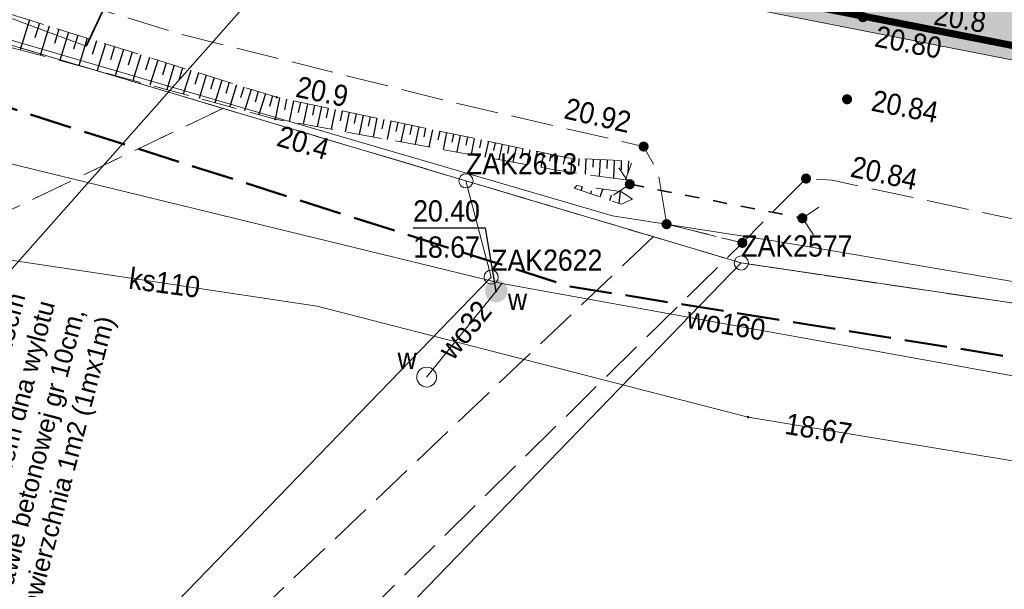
# Model space of a CAD drawing. Header units: metres. Extents: x 6551181 to 6555585, y 5935140 to 5937297.
# Tile 65 of 97: x 6551575 to 6551610, y 5935942 to 5935962. Entities that reach past the tile are written whole.
import ezdxf
from ezdxf import colors
from ezdxf.entities.mleader import LeaderData, LeaderLine
from ezdxf.enums import TextEntityAlignment as Align
from ezdxf.math import Vec2, Vec3

# ---------------------------------------------------------------- set-up
doc = ezdxf.new("R2010")
doc.units = ezdxf.units.M
for name, pattern in [('1.5_0.5', [2, 1.5, -0.5]), ('218-500', [1, 0.5, -0.5]), ('219-500', [0]), ('ib05_500', [1, 0.5, -0.5]), ('mz1.25_0.5', [1.75, 1.25, -0.5])]:
    doc.linetypes.add(name, pattern=pattern)
for name, color, linetype in [('000 Inne (niezydentyfikowane)', 7, 'Continuous'), ('202-Punkt graniczny stabilizowany trwale', 7, 'Continuous'), ('202-Punkt graniczny stabilizowany trwale-Atr103', 7, 'Continuous'), ('217-Granica konturu klasyfikcyjnego', 7, 'Continuous'), ('218-Granica użytku', 7, 'Continuous'), ('219-Linia granicy', 7, 'Continuous'), ('jezdnia (powierzchnia)', 7, 'Continuous'), ('Obszar opracowania', 7, 'Continuous'), ('przepust (linia)', 7, 'Continuous'), ('przepust (linia) - symbol', 7, 'Continuous'), ('przewód elektroenergetyczny (linia)', 7, 'Continuous'), ('przewód kanalizacyjny (linia)', 7, 'Continuous'), ('przewód kanalizacyjny (linia)-Atr1', 7, 'Continuous'), ('przewód wodociągowy (linia)', 7, 'Continuous'), ('przewód wodociągowy (linia)-Atr1', 7, 'Continuous'), ('punkt o określonej wysokości (sieć kanalizacyjna)', 7, 'Continuous'), ('punkt o określonej wysokości (sieć kanalizacyjna)-Atr3', 7, 'Continuous'), ('punkt o określonej wysokości (sieć wodociągowa)', 7, 'Continuous'), ('punkt o określonej wysokości (sieć wodociągowa)-Atr2', 7, 'Continuous'), ('punkt o określonej wysokości (sieć wodociągowa)-Atr3', 7, 'Continuous'), ('punkt wysokościowy naturalny', 7, 'Continuous'), ('punkt wysokościowy naturalny-Atr2', 7, 'Continuous'), ('punkt wysokościowy sztuczny', 7, 'Continuous'), ('punkt wysokościowy sztuczny-Atr2', 7, 'Continuous'), ('rura ochronna - przewód elektroenergetyczny (linia)', 7, 'Continuous'), ('skarpa nieumocniona (powierzchnia)', 7, 'Continuous'), ('studzienka okrągła - przewód wodociągowy (punkt)', 7, 'Continuous'), ('studzienka okrągła - przewód wodociągowy (punkt)-Atr17', 7, 'Continuous'), ('zasuwa - siec wodociągowa (punkt)', 7, 'Continuous'), ('zasuwa - siec wodociągowa (punkt)-Atr17', 7, 'Continuous')]:
    doc.layers.add(name, color=color, linetype=linetype)
for name, color, linetype, lineweight in [('_krawężnik 15x30', 30, 'Continuous', 13), ('_kreskowanie chodnik', 52, 'Continuous', 0), ('_kreskowanie zjazd', 252, 'Continuous', 0), ('_opis', 7, 'Continuous', 18)]:
    doc.layers.add(name, color=color, linetype=linetype, lineweight=lineweight)
doc.layers.add('_linie pomocnicze', color=202, linetype='Continuous', lineweight=13, plot=False)
doc.styles.add('marcin', font='arial.ttf')
doc.styles.get("Standard").update_dxf_attribs({"font": 'arial.ttf'})

# ---------------------------------------------------------------- blocks, each defined once
blk = doc.blocks.new('202')
at = {"color": 0, "linetype": 'Continuous', "lineweight": -2}
blk.add_circle((0, 0), 2.5, dxfattribs=at)
blk = doc.blocks.new('US15')
at = {"color": 0, "linetype": 'Continuous', "lineweight": 13}
blk.add_circle((0, 0), 0.35, dxfattribs=at)
blk = doc.blocks.new('US25')
at = {"linetype": 'Continuous', "lineweight": 13}
h = blk.add_hatch(color=0, dxfattribs=at)
edge = h.paths.add_edge_path()
edge.add_arc((0, 0), 0.4, 0, 360)
blk = doc.blocks.new('PW01')
at = {"linetype": 'Continuous', "lineweight": 13}
h = blk.add_hatch(color=0, dxfattribs=at)
edge = h.paths.add_edge_path()
edge.add_arc((0, 0), 0.045, 0, 360)
blk = doc.blocks.new('PW02')
at = {"linetype": 'Continuous', "lineweight": 13}
h = blk.add_hatch(color=0, dxfattribs=at)
edge = h.paths.add_edge_path()
edge.add_arc((0, 0), 0.18, 0, 360)
blk = doc.blocks.new('IB05')
at = {"color": 0, "linetype": 'Continuous', "lineweight": 13}
for q in [(0.495, 0.495), (0.495, -0.495)]:
    blk.add_line((0, 0), q, dxfattribs=at)

msp = doc.modelspace()

# ---------------------------------------------------------------- hatches: boundary and pattern name
at = {"layer": '_kreskowanie chodnik'}
h = msp.add_hatch(color=223, dxfattribs=at)
h.dxf.hatch_style = 1
h.paths.add_polyline_path([(6551361.9151, 5936137.4929), (6551364.0337, 5936137.4929), (6551364.3599, 5936137.8159), (6551361.3348, 5936141.0225), (6551359.8914, 5936139.6381), (6551359.8913, 5936139.638)])
h.paths.add_polyline_path([(6551380.1526, 5936119.3023, -0.0024274), (6551383.5731, 5936115.8572), (6551383.5731, 5936115.8572), (6551385.7012, 5936115.8292), (6551386.0588, 5936116.1787, 0.0031812), (6551381.5649, 5936120.7183), (6551367.9318, 5936134.3165), (6551367.5765, 5936133.9646), (6551367.5792, 5936131.8433)])
h.paths.add_polyline_path([(6551427.8011, 5936072.0648, -0.0079112), (6551423.437, 5936076.5601), (6551394.6741, 5936107.1418, 0.0037268), (6551389.5375, 5936112.5838), (6551389.5375, 5936112.5838), (6551389.1765, 5936112.2379), (6551389.1363, 5936110.1082, -0.0029746), (6551393.2134, 5936105.7757), (6551421.9802, 5936075.1899, 0.0058707), (6551425.2377, 5936071.8069), (6551427.4311, 5936071.7391)])
h.paths.add_polyline_path([(6551509.0487, 5936009.3448), (6551499.4703, 5936015.6354, -0.014146), (6551476.3685, 5936031.761), (6551467.4747, 5936038.3509, -0.0195357), (6551446.2823, 5936055.375), (6551437.7324, 5936062.8108, -0.010811), (6551431.3954, 5936068.5674), (6551431.0185, 5936068.2357), (6551430.9839, 5936066.2071, 0.0091534), (6551436.4199, 5936061.3017), (6551444.9698, 5936053.8659, 0.0195357), (6551466.284, 5936036.744), (6551475.1778, 5936030.1541, 0.014146), (6551498.3724, 5936013.9637), (6551506.5985, 5936008.5612), (6551508.6757, 5936008.9916)])
h.paths.add_polyline_path([(6551576.1216, 5935970.8749), (6551576.2833, 5935971.348, -0.0591224), (6551544.8377, 5935986.4374), (6551517.8132, 5936003.5887), (6551513.1363, 5936006.6602), (6551512.855, 5936006.2468), (6551513.2853, 5936004.1696), (6551513.2853, 5936004.1696), (6551516.7283, 5936001.9084), (6551543.766, 5935984.7488, 0.0566981), (6551574.267, 5935969.9309), (6551574.267, 5935969.9309)])
h.paths.add_polyline_path([(6551591.7085, 5935964.9446), (6551593.4627, 5935966.0998), (6551593.8882, 5935968.2679), (6551593.8884, 5935968.2689), (6551592.91, 5935968.4763), (6551592.5812, 5935966.8005, -0.0201257), (6551581.0571, 5935969.8064), (6551580.9035, 5935969.3306), (6551581.9193, 5935967.4615, 0.0168508), (6551591.7085, 5935964.9446)])
h.paths.add_polyline_path([(6551613.4044, 5935960.6424), (6551613.4491, 5935960.6336), (6551615.1652, 5935961.8255), (6551615.2615, 5935962.3161), (6551600.4251, 5935965.2276), (6551600.7371, 5935966.8177), (6551598.7804, 5935967.2324), (6551598.7798, 5935967.2298), (6551598.3662, 5935965.1221), (6551599.5493, 5935963.3613), (6551599.5493, 5935963.3613)])
h.paths.add_polyline_path([(6551620.1679, 5935961.3533), (6551620.07, 5935960.8543), (6551621.2097, 5935959.1107), (6551621.2097, 5935959.1107), (6551621.2547, 5935959.1019), (6551624.3175, 5935958.5008, 0.0114164), (6551642.3152, 5935955.3939), (6551642.3152, 5935955.3939), (6551644.0057, 5935956.6611), (6551644.0743, 5935957.1564, -0.0123461), (6551624.7026, 5935960.4634)])
h.paths.add_polyline_path([(6551649.0433, 5935956.4658), (6551648.9776, 5935955.9701), (6551650.239, 5935954.2925, 0.0127985), (6551670.6057, 5935952.1973), (6551677.038, 5935951.7015), (6551678.6488, 5935953.0818), (6551678.6872, 5935953.5803), (6551670.7594, 5935954.1913, -0.013718)])
h.paths.add_polyline_path([(6551707.1015, 5935951.3904), (6551702.0779, 5935951.2761), (6551702.0779, 5935951.2761), (6551683.634, 5935952.6976), (6551683.634, 5935952.6976), (6551685.0143, 5935951.0867), (6551730.6343, 5935947.5707), (6551750.6634, 5935946.1799), (6551752.2637, 5935947.5724), (6551752.2983, 5935948.0712), (6551730.7804, 5935949.5654), (6551707.1015, 5935951.3904)])
h.paths.add_polyline_path([(6551758.6441, 5935945.6257), (6551796.2401, 5935943.0151, 0.2134218), (6551800.84, 5935944.7005), (6551757.2863, 5935947.7248), (6551757.2517, 5935947.226)])
at = {"layer": '_kreskowanie zjazd'}
h = msp.add_hatch(color=256, dxfattribs=at)
h.dxf.hatch_style = 1
h.paths.add_polyline_path([(6551796.2401, 5935943.0151), (6551758.6441, 5935945.6257), (6551750.6634, 5935946.1799), (6551730.6343, 5935947.5707), (6551685.0143, 5935951.0867), (6551677.038, 5935951.7015), (6551670.6057, 5935952.1973, -0.0127985), (6551650.239, 5935954.2925, -0.0050001), (6551642.3152, 5935955.3939), (6551642.3152, 5935955.3939, -0.0114164), (6551624.3175, 5935958.5008), (6551621.2547, 5935959.1019), (6551621.2097, 5935959.1107), (6551613.4491, 5935960.6336), (6551613.4044, 5935960.6424), (6551599.5493, 5935963.3613), (6551599.5493, 5935963.3613), (6551595.2584, 5935964.2033, -0.0060443), (6551591.7085, 5935964.9446), (6551591.7085, 5935964.9446, -0.0084248), (6551586.7927, 5935966.1206, -0.0084248), (6551581.9193, 5935967.4615), (6551581.9193, 5935967.4615, -0.0000682), (6551581.88, 5935967.473), (6551581.88, 5935967.473, -0.0133357), (6551574.267, 5935969.9309), (6551574.267, 5935969.9309, -0.0502078), (6551547.0711, 5935982.7107, -0.0064718), (6551543.766, 5935984.7488), (6551516.7283, 5936001.9084), (6551513.2853, 5936004.1696), (6551513.2853, 5936004.1696), (6551506.5985, 5936008.5612), (6551498.3724, 5936013.9637, -0.014146), (6551475.1778, 5936030.1541), (6551466.284, 5936036.744, -0.0195357), (6551444.9698, 5936053.8659), (6551436.4199, 5936061.3017, -0.0077486), (6551431.8064, 5936065.4414, -0.0100015), (6551426.0452, 5936070.9924, -0.0073044), (6551421.9802, 5936075.1899), (6551393.2134, 5936105.7757, 0.0029746), (6551389.1363, 5936110.1082), (6551389.1363, 5936110.1082, 0.0040001), (6551383.5731, 5936115.8572), (6551383.5731, 5936115.8572, 0.0024274), (6551380.1526, 5936119.3023), (6551367.5792, 5936131.8433), (6551361.9151, 5936137.4929), (6551359.8144, 5936139.5881), (6551359.4506, 5936139.2449), (6551379.7995, 5936118.9483, -0.009403), (6551392.8482, 5936105.4342), (6551421.6159, 5936074.8473, 0.0250591), (6551436.0918, 5936060.9244), (6551444.6417, 5936053.4886, 0.0195357), (6551465.9863, 5936036.3423), (6551474.8802, 5936029.7523, 0.014146), (6551498.0979, 5936013.5458), (6551516.4571, 5936001.4883), (6551543.4981, 5935984.3266, 0.0932025), (6551595.1621, 5935963.7127), (6551624.2212, 5935958.0102, 0.0292221), (6551670.5673, 5935951.6987), (6551730.5978, 5935947.072), (6551796.2055, 5935942.5163)])

# ---------------------------------------------------------------- linework, layer by layer
at = {"layer": '000 Inne (niezydentyfikowane)', "color": 7, "linetype": 'Continuous', "lineweight": 25, "flags": 128}
for points in [[(6551575.82, 5935962.1), (6551575.49, 5935961.04)], [(6551576.17, 5935961.99), (6551576.01, 5935961.47)], [(6551576.52, 5935961.88), (6551576.2, 5935960.85)], [(6551576.86, 5935961.77), (6551576.7, 5935961.27)], [(6551577.2, 5935961.67), (6551576.89, 5935960.67)], [(6551577.53, 5935961.56), (6551577.38, 5935961.07)], [(6551577.86, 5935961.46), (6551577.56, 5935960.48)], [(6551578.19, 5935961.36), (6551578.04, 5935960.88)], [(6551578.51, 5935961.26), (6551578.21, 5935960.31)], [(6551578.83, 5935961.16), (6551578.68, 5935960.69)], [(6551579.14, 5935961.06), (6551578.85, 5935960.13)], [(6551579.45, 5935960.96), (6551579.31, 5935960.51)], [(6551579.76, 5935960.87), (6551579.48, 5935959.96)], [(6551580.06, 5935960.77), (6551579.92, 5935960.33)], [(6551580.36, 5935960.68), (6551580.08, 5935959.8)], [(6551580.65, 5935960.59), (6551580.52, 5935960.15)], [(6551580.94, 5935960.5), (6551580.68, 5935959.64)], [(6551581.23, 5935960.41), (6551581.1, 5935959.98)], [(6551581.52, 5935960.32), (6551581.25, 5935959.48)], [(6551581.8, 5935960.23), (6551581.67, 5935959.82)], [(6551582.07, 5935960.15), (6551581.82, 5935959.33)], [(6551582.35, 5935960.06), (6551582.22, 5935959.66)], [(6551582.62, 5935959.98), (6551582.37, 5935959.18)], [(6551582.88, 5935959.89), (6551582.76, 5935959.5)], [(6551583.14, 5935959.81), (6551582.9, 5935959.04)], [(6551583.4, 5935959.73), (6551583.28, 5935959.35)], [(6551583.66, 5935959.65), (6551583.42, 5935958.89)], [(6551583.91, 5935959.57), (6551583.8, 5935959.2)], [(6551584.16, 5935959.49), (6551583.93, 5935958.76)], [(6551584.41, 5935959.42), (6551584.3, 5935959.05)], [(6551584.66, 5935959.35), (6551584.5, 5935958.6)], [(6551584.91, 5935959.3), (6551584.83, 5935958.93)], [(6551585.15, 5935959.25), (6551585, 5935958.51)], [(6551585.4, 5935959.2), (6551585.32, 5935958.83)], [(6551585.65, 5935959.14), (6551585.5, 5935958.42)], [(6551585.89, 5935959.09), (6551585.82, 5935958.74)], [(6551586.14, 5935959.04), (6551585.99, 5935958.33)], [(6551586.38, 5935958.99), (6551586.31, 5935958.64)], [(6551586.63, 5935958.94), (6551586.48, 5935958.24)], [(6551586.87, 5935958.89), (6551586.8, 5935958.54)], [(6551587.12, 5935958.84), (6551586.98, 5935958.15)], [(6551587.37, 5935958.79), (6551587.3, 5935958.45)], [(6551587.61, 5935958.74), (6551587.47, 5935958.06)], [(6551587.86, 5935958.68), (6551587.79, 5935958.35)], [(6551588.1, 5935958.63), (6551587.97, 5935957.97)], [(6551588.35, 5935958.58), (6551588.28, 5935958.26)], [(6551588.59, 5935958.53), (6551588.46, 5935957.88)], [(6551588.84, 5935958.48), (6551588.77, 5935958.16)], [(6551589.09, 5935958.43), (6551588.95, 5935957.8)], [(6551589.33, 5935958.38), (6551589.27, 5935958.06)], [(6551589.58, 5935958.33), (6551589.45, 5935957.71)], [(6551589.82, 5935958.28), (6551589.76, 5935957.97)], [(6551590.07, 5935958.22), (6551589.94, 5935957.62)], [(6551590.32, 5935958.17), (6551590.25, 5935957.87)], [(6551590.56, 5935958.12), (6551590.44, 5935957.53)], [(6551590.81, 5935958.07), (6551590.75, 5935957.78)], [(6551591.05, 5935958.02), (6551590.93, 5935957.44)], [(6551591.3, 5935957.97), (6551591.24, 5935957.68)], [(6551591.54, 5935957.92), (6551591.43, 5935957.35)], [(6551591.79, 5935957.87), (6551591.73, 5935957.58)], [(6551592.04, 5935957.82), (6551591.92, 5935957.26)], [(6551592.28, 5935957.76), (6551592.22, 5935957.49)], [(6551592.53, 5935957.71), (6551592.41, 5935957.17)], [(6551592.77, 5935957.66), (6551592.72, 5935957.39)], [(6551593.02, 5935957.61), (6551592.91, 5935957.08)], [(6551593.26, 5935957.56), (6551593.21, 5935957.3)], [(6551593.51, 5935957.51), (6551593.4, 5935956.99)], [(6551593.76, 5935957.46), (6551593.7, 5935957.2)], [(6551594, 5935957.41), (6551593.9, 5935956.9)], [(6551594.25, 5935957.36), (6551594.2, 5935957.11)], [(6551594.49, 5935957.3), (6551594.39, 5935956.81)], [(6551594.74, 5935957.25), (6551594.69, 5935957.01)], [(6551594.99, 5935957.22), (6551594.96, 5935956.72)], [(6551595.24, 5935957.21), (6551595.23, 5935956.95)], [(6551595.49, 5935957.2), (6551595.46, 5935956.65)], [(6551595.74, 5935957.19), (6551595.73, 5935956.9)], [(6551595.99, 5935957.17), (6551595.96, 5935956.58)], [(6551596.24, 5935957.16), (6551596.23, 5935956.85)], [(6551596.49, 5935957.15), (6551596.46, 5935956.51)], [(6551596.74, 5935957.14), (6551596.73, 5935956.81)], [(6551596.99, 5935957.13), (6551596.97, 5935956.69)], [(6551595.32, 5935956.08), (6551595.37, 5935956.22)], [(6551595.66, 5935955.96), (6551595.69, 5935956.07)], [(6551595.99, 5935955.85), (6551596.09, 5935956.13)], [(6551596.67, 5935955.62), (6551596.71, 5935956.04)], [(6551596.33, 5935955.73), (6551596.39, 5935955.91)]]:
    msp.add_lwpolyline(points, dxfattribs=at)
at = {"layer": '217-Granica konturu klasyfikcyjnego', "color": 3, "linetype": '1.5_0.5', "lineweight": 18, "flags": 128}
for points in [[(6551582.66, 5935958.98), (6551566.4, 5935963.83)], [(6551449.62, 5935895.39), (6551582.66, 5935958.98)], [(6551591.25, 5935956.42), (6551582.66, 5935958.98)], [(6551600.98, 5935953.52), (6551591.25, 5935956.42)], [(6551629.52, 5935949.31), (6551600.98, 5935953.52)]]:
    msp.add_lwpolyline(points, dxfattribs=at)
at = {"layer": '218-Granica użytku', "color": 3, "linetype": '218-500', "lineweight": 18, "flags": 128}
for points in [[(6551582.66, 5935958.98), (6551566.4, 5935963.83)], [(6551449.62, 5935895.39), (6551582.66, 5935958.98)], [(6551582.66, 5935958.98), (6551591.25, 5935956.42)], [(6551591.25, 5935956.42), (6551600.98, 5935953.52)], [(6551600.98, 5935953.52), (6551629.52, 5935949.31)]]:
    msp.add_lwpolyline(points, dxfattribs=at)
at = {"layer": '219-Linia granicy', "color": 7, "linetype": '219-500', "lineweight": 18, "flags": 128}
for points in [[(6551566.4, 5935963.83), (6551591.25, 5935956.42)], [(6551600.98, 5935953.52), (6551591.25, 5935956.42)], [(6551591.25, 5935956.42), (6551592.14, 5935953.02)], [(6551497.17, 5935846.43), (6551600.98, 5935953.52)], [(6551629.52, 5935949.31), (6551600.98, 5935953.52)], [(6551549.88, 5935909.42), (6551592.14, 5935953.02)]]:
    msp.add_lwpolyline(points, dxfattribs=at)
at = {"layer": '_krawężnik 15x30', "lineweight": 40, "ltscale": 5}
msp.add_lwpolyline([(6551613.4491, 5935960.6336, 0.25, 0.25, 0), (6551599.5493, 5935963.3613, 0.25, 0.25, 0)], format="xyseb", dxfattribs=at)
at = {"layer": '_linie pomocnicze'}
for points in [[(6551796.2401, 5935943.0151), (6551730.6343, 5935947.5707), (6551670.6057, 5935952.1973, -0.0292221), (6551624.3175, 5935958.5008), (6551595.2584, 5935964.2033, -0.0932025), (6551543.766, 5935984.7488), (6551516.7283, 5936001.9084), (6551498.3724, 5936013.9637, -0.014146), (6551475.1778, 5936030.1541), (6551466.284, 5936036.744, -0.0195357), (6551444.9698, 5936053.8659), (6551436.4199, 5936061.3017, -0.0250591), (6551421.9802, 5936075.1899), (6551393.2134, 5936105.7757, 0.0094023), (6551380.1526, 5936119.3023), (6551359.8144, 5936139.5881)], [(6551796.2055, 5935942.5163), (6551730.5978, 5935947.072), (6551670.5673, 5935951.6987, -0.0292221), (6551624.2212, 5935958.0102), (6551595.1621, 5935963.7127, -0.0932025), (6551543.4981, 5935984.3266), (6551516.4571, 5936001.4883), (6551498.0979, 5936013.5458, -0.014146), (6551474.8802, 5936029.7523), (6551465.9863, 5936036.3423, -0.0195357), (6551444.6417, 5936053.4886), (6551436.0918, 5936060.9244, -0.0250591), (6551421.6159, 5936074.8473), (6551392.8482, 5936105.4342, 0.009403), (6551379.7995, 5936118.9483), (6551359.4506, 5936139.2449)]]:
    msp.add_lwpolyline(points, format="xyb", dxfattribs=at)
at = {"layer": 'jezdnia (powierzchnia)', "color": 7, "linetype": '1.5_0.5', "lineweight": 18, "flags": 128}
for points in [[(6551328.96, 5936334.85), (6551328.85, 5936339.4), (6551328.73, 5936357.03), (6551328.59, 5936376.23), (6551328.4, 5936397.13), (6551328.02, 5936414.29), (6551322.56, 5936409.84), (6551322.26, 5936398.68), (6551322.27, 5936387.64), (6551322.38, 5936376.93), (6551322.42, 5936367), (6551322.25, 5936346.98), (6551322.6, 5936337.31), (6551322.85, 5936327.45), (6551322.83, 5936325.77), (6551322.74, 5936320.86), (6551322.68, 5936317.17), (6551322.78, 5936307.21), (6551322.67, 5936297.56), (6551322.68, 5936287.57), (6551322.74, 5936279.01), (6551322.14, 5936267.97), (6551321.65, 5936262.65), (6551321.72, 5936261), (6551321.78, 5936259.98), (6551322.11, 5936257.72), (6551322.27, 5936255.96), (6551322.39, 5936254.52), (6551322.15, 5936252.96), (6551321.69, 5936250.98), (6551320.76, 5936248.16), (6551319.46, 5936245.23), (6551318.96, 5936243.62), (6551318.38, 5936241.01), (6551316.02, 5936222.64), (6551315.83, 5936219.84), (6551316.38, 5936210.81), (6551316.01, 5936207.91), (6551315.14, 5936200.41), (6551314.97, 5936199.68), (6551313.67, 5936198.52), (6551311.34, 5936197.7), (6551307.54, 5936198.81), (6551305.83, 5936196.21), (6551312.51, 5936190.73), (6551313.39, 5936189.35), (6551312.99, 5936186.91), (6551312.92, 5936183.49), (6551313.3, 5936180.11), (6551314.08, 5936177.55), (6551314.7, 5936175.79), (6551314.44, 5936174.65), (6551312.67, 5936172.43), (6551311.85, 5936172.5), (6551311.19, 5936171.27), (6551311.05, 5936169.19), (6551311.25, 5936168.73), (6551309.45, 5936165.18), (6551312.18, 5936163.98), (6551313.59, 5936166.07), (6551317.23, 5936168.57), (6551319.56, 5936168.77), (6551324.09, 5936164.11), (6551325.69, 5936162.67), (6551325.47, 5936161.1), (6551327.95, 5936158.95), (6551329.62, 5936159.04), (6551332.98, 5936156.08), (6551340.48, 5936149.19), (6551347.83, 5936142.43), (6551354.99, 5936135.82), (6551361.1, 5936130.02), (6551368.01, 5936123.21), (6551374.45, 5936116.65), (6551380.77, 5936110.1), (6551380.75, 5936107.84), (6551380.43, 5936106.99), (6551383.32, 5936104.18), (6551384.35, 5936104.44), (6551386.16, 5936104.24), (6551387.51, 5936103), (6551394.02, 5936096.15), (6551400.74, 5936089.06), (6551407.43, 5936082.07), (6551414.96, 5936073.7), (6551417.26, 5936071.24), (6551417.54, 5936068.85), (6551417.08, 5936067.39), (6551416.53, 5936066.51), (6551418.44, 5936064.69), (6551420.06, 5936065.32), (6551421.11, 5936065.47), (6551423.09, 5936065.27), (6551427.21, 5936061.47), (6551434.23, 5936055.28), (6551441.76, 5936048.87), (6551449.56, 5936042.36), (6551457.43, 5936035.97), (6551465.65, 5936029.87), (6551474.74, 5936023.08), (6551483.63, 5936016.83), (6551492.82, 5936010.56), (6551496.69, 5936007.92), (6551496.38, 5936006.4), (6551500.73, 5936003.64), (6551502.28, 5936004.36), (6551510, 5935999.26), (6551519.09, 5935993.33), (6551527.43, 5935987.94), (6551535.54, 5935982.98), (6551543.65, 5935977.72), (6551552.14, 5935972.93), (6551561.61, 5935968.23), (6551570.6, 5935964.82), (6551581.27, 5935961.57), (6551591.01, 5935959.14), (6551597.53, 5935957.63), (6551598.04, 5935956.71), (6551598.34, 5935954.89), (6551601.02, 5935954.23), (6551603.27, 5935956.5), (6551604.19, 5935956.44), (6551614.44, 5935954.25), (6551624.03, 5935952.41), (6551633.65, 5935950.68), (6551643.66, 5935949.13), (6551649.85, 5935948.21), (6551660.16, 5935947.16), (6551670.33, 5935946.28), (6551680.51, 5935945.58), (6551690.73, 5935944.67), (6551701.45, 5935943.82), (6551706.39, 5935943.35), (6551707.39, 5935941.45), (6551711.28, 5935940.88), (6551713.28, 5935942.8), (6551715.25, 5935942.66), (6551721.35, 5935942.22), (6551752.78, 5935940.08), (6551762.58, 5935939.42), (6551772.73, 5935938.68), (6551783.19, 5935937.92), (6551793.12, 5935937.25), (6551803.61, 5935936.53), (6551816.47, 5935935.66), (6551827.08, 5935934.95), (6551837.44, 5935934.3), (6551838.95, 5935934.11), (6551840.54, 5935930.96), (6551844.05, 5935930.93), (6551845.21, 5935933.24), (6551845.88, 5935933.65), (6551848.35, 5935933.59), (6551864.54, 5935932.06), (6551872.1, 5935931.21), (6551883.27, 5935929.95), (6551887.52, 5935929.3), (6551888.3, 5935928.47), (6551889.27, 5935927), (6551889.8, 5935925.29), (6551888.46, 5935921.18), (6551893.61, 5935921.03), (6551897.26, 5935920.92), (6551897.56, 5935926.27), (6551899.74, 5935927.57), (6551904.71, 5935926.85), (6551911.07, 5935925.83), (6551911.71, 5935924.67), (6551912.04, 5935923.9), (6551915.56, 5935923.37), (6551916.14, 5935924.18), (6551916.85, 5935924.92), (6551923.67, 5935923.8), (6551933.47, 5935922.17), (6551946.23, 5935919.92), (6551946.86, 5935918.95), (6551946.97, 5935917.94), (6551949.03, 5935915.66), (6551950.87, 5935917.18), (6551951.58, 5935918.19), (6551952.42, 5935918.86), (6551960.7, 5935917.37), (6551971.47, 5935915.4), (6551981.95, 5935913.57), (6551992.49, 5935911.65), (6551995.74, 5935911.01), (6551996.16, 5935910.41), (6551996.41, 5935909.03), (6552000.08, 5935908.33), (6552001.09, 5935909.46), (6552001.34, 5935909.66), (6552001.89, 5935909.89), (6552011.06, 5935908.38), (6552016.54, 5935907.3), (6552016.98, 5935906.37), (6552017.08, 5935905.24), (6552021, 5935904.44), (6552021.75, 5935905.56), (6552022.37, 5935906.31), (6552031.19, 5935904.66), (6552041.47, 5935902.98), (6552051.85, 5935901.04), (6552054.87, 5935900.36), (6552055.79, 5935898.24), (6552061.21, 5935896.92), (6552062.37, 5935898.83), (6552071.26, 5935896.73), (6552082.21, 5935893.77), (6552092.4, 5935891.09), (6552102.69, 5935888.17), (6552113.23, 5935885.31), (6552123.85, 5935882.37), (6552135.02, 5935879.28), (6552145.58, 5935876.34), (6552156.23, 5935873.42), (6552166.76, 5935870.42), (6552177.31, 5935867.56), (6552187.87, 5935864.65), (6552198.25, 5935861.79), (6552209.38, 5935858.53), (6552220.11, 5935855.69), (6552230.86, 5935852.63), (6552241.36, 5935849.67), (6552251.73, 5935846.66), (6552262.36, 5935843.89), (6552273.37, 5935841.27), (6552283.55, 5935838.85), (6552294.39, 5935836.69), (6552304.73, 5935835.22), (6552315.64, 5935833.74), (6552325.3, 5935832.55), (6552341.64, 5935830.38), (6552342.44, 5935829.69), (6552342.92, 5935828.2), (6552347.56, 5935827.77), (6552348.74, 5935829.5), (6552357.01, 5935828.52), (6552367.7, 5935827.13), (6552378.13, 5935825.75), (6552388.65, 5935824.39), (6552399.32, 5935823.07), (6552410.02, 5935821.67), (6552421.24, 5935820.34), (6552432.45, 5935818.68), (6552443.48, 5935817.42), (6552453.95, 5935816.03), (6552464.58, 5935814.75), (6552475.04, 5935813.29), (6552485.68, 5935811.95), (6552496.02, 5935810.59), (6552506.48, 5935809.35), (6552517.51, 5935807.84), (6552527.97, 5935806.56), (6552538.97, 5935805.09), (6552549.67, 5935803.82), (6552560.33, 5935802.42), (6552563.29, 5935802), (6552563.74, 5935801.13), (6552564.02, 5935800.22), (6552567.24, 5935799.81), (6552567.73, 5935800.53), (6552568.53, 5935801.4), (6552572.89, 5935801.02), (6552583.15, 5935799.96), (6552593.78, 5935798.88), (6552604.38, 5935797.88), (6552604.85, 5935803.41), (6552594.33, 5935804.61), (6552583.62, 5935805.8), (6552573.64, 5935806.91), (6552560.78, 5935808.39), (6552550.39, 5935809.67), (6552539.28, 5935811.02), (6552528.7, 5935812.3), (6552517.88, 5935813.68), (6552507.21, 5935815.18), (6552496.69, 5935816.5), (6552486.46, 5935817.81), (6552475.57, 5935819.24), (6552465.35, 5935820.56), (6552454.34, 5935821.99), (6552444.06, 5935823.33), (6552432.93, 5935824.71), (6552421.95, 5935826.21), (6552410.72, 5935827.55), (6552399.95, 5935828.95), (6552389.17, 5935830.26), (6552378.67, 5935831.73), (6552368.16, 5935833.12), (6552357.84, 5935834.4), (6552341.74, 5935836.31), (6552336.11, 5935837.13), (6552334.8, 5935838.98), (6552330.67, 5935843.7), (6552318.52, 5935843.8), (6552316.94, 5935839.51), (6552316.2, 5935839.6), (6552305.46, 5935841.19), (6552295.05, 5935842.73), (6552284.97, 5935844.88), (6552274.4, 5935847.14), (6552263.73, 5935849.7), (6552253.14, 5935852.53), (6552242.97, 5935855.52), (6552232.46, 5935858.37), (6552221.65, 5935861.46), (6552210.76, 5935864.4), (6552199.91, 5935867.46), (6552189.25, 5935870.45), (6552178.83, 5935873.3), (6552168.21, 5935876.2), (6552157.7, 5935879.19), (6552146.88, 5935882.12), (6552136.56, 5935885.03), (6552125.26, 5935888.16), (6552114.69, 5935891.09), (6552104.07, 5935894), (6552093.85, 5935896.89), (6552083.28, 5935899.67), (6552072.56, 5935902.58), (6552063.5, 5935904.64), (6552052.58, 5935906.96), (6552042.37, 5935908.85), (6552032.31, 5935910.58), (6552022.24, 5935912.51), (6552011.71, 5935914.3), (6552002.97, 5935915.91), (6551993.33, 5935917.67), (6551982.85, 5935919.56), (6551972.16, 5935921.42), (6551961.7, 5935923.41), (6551953.29, 5935924.88), (6551942.99, 5935926.75), (6551934.58, 5935928.16), (6551924.41, 5935929.85), (6551914.55, 5935931.45), (6551905.1, 5935932.89), (6551895.51, 5935934.28), (6551883.79, 5935935.93), (6551872.57, 5935937.31), (6551861.48, 5935938.41), (6551857.21, 5935938.77), (6551855.83, 5935941.56), (6551851.73, 5935941.94), (6551850.16, 5935939.44), (6551849.12, 5935939.43), (6551837.69, 5935940.23), (6551827.26, 5935940.93), (6551816.56, 5935941.65), (6551812.11, 5935941.89), (6551811.08, 5935942.83), (6551810.63, 5935944.01), (6551806.62, 5935944.32), (6551805.99, 5935943.23), (6551804.96, 5935942.43), (6551799.31, 5935943), (6551795.45, 5935943.07), (6551783.27, 5935943.93), (6551772.84, 5935944.64), (6551762.97, 5935945.37), (6551756.57, 5935946.71), (6551756.45, 5935947.99), (6551753.18, 5935948.46), (6551752.63, 5935947.03), (6551751.78, 5935946.29), (6551742.41, 5935946.78), (6551732.33, 5935947.44), (6551722.23, 5935948.29), (6551712.3, 5935948.93), (6551701.77, 5935949.75), (6551691.2, 5935950.61), (6551680.87, 5935951.49), (6551670.8, 5935952.18), (6551660.52, 5935953.19), (6551650.73, 5935954.13), (6551644.52, 5935955.05), (6551634.47, 5935956.54), (6551625.17, 5935958.24), (6551619.83, 5935959.35), (6551619.26, 5935960.49), (6551619.22, 5935962.61), (6551616.6, 5935963.05), (6551615.17, 5935961.02), (6551614.13, 5935960.5), (6551605.28, 5935962.2), (6551598.18, 5935963.63), (6551597.76, 5935964.59), (6551597.78, 5935967.09), (6551594.81, 5935968.01), (6551593.76, 5935965.74), (6551592.79, 5935964.93), (6551592.31, 5935964.89), (6551582.34, 5935967.37), (6551580.88, 5935967.83), (6551580.18, 5935968.71), (6551580.27, 5935970.63), (6551577.49, 5935971.77), (6551576.35, 5935970.29), (6551575.07, 5935969.6), (6551572.38, 5935970.41), (6551563.7, 5935973.87), (6551554.87, 5935978.16), (6551546.49, 5935983.02), (6551538.48, 5935988.13), (6551530.39, 5935993.18), (6551522.02, 5935998.55), (6551512.6, 5936004.66), (6551512.61, 5936005.55), (6551512.85, 5936007.35), (6551509.68, 5936009.41), (6551508.18, 5936008.59), (6551507, 5936008.48), (6551503.89, 5936010.34), (6551495.82, 5936015.64), (6551486.91, 5936021.79), (6551477.95, 5936028.1), (6551468.99, 5936034.63), (6551460.81, 5936040.8), (6551453.03, 5936047.14), (6551445.31, 5936053.57), (6551437.77, 5936059.97), (6551432.57, 5936064.65), (6551432.07, 5936066.32), (6551432.09, 5936068.02), (6551434.37, 5936071.22), (6551434.62, 5936071.59), (6551431.83, 5936073.34), (6551429.29, 5936070.94), (6551427.75, 5936070.76), (6551425.93, 5936071.17), (6551425.46, 5936071.49), (6551419.42, 5936077.79), (6551411.69, 5936086.16), (6551404.87, 5936093.24), (6551398.24, 5936100.37), (6551391.7, 5936107.27), (6551389.12, 5936111.46), (6551389.9, 5936112.46), (6551387.37, 5936115.19), (6551385.78, 5936114.88), (6551384.49, 5936114.89), (6551378.57, 5936120.76), (6551371.92, 5936127.68), (6551366.59, 5936132.83), (6551366.87, 5936133.78), (6551367.08, 5936134.17), (6551367.64, 5936134.92), (6551365, 5936137.57), (6551363.64, 5936136.69), (6551362.7, 5936136.71), (6551359.88, 5936139.65), (6551338.07, 5936159.81), (6551329.19, 5936168.03), (6551324.89, 5936173.07), (6551320.86, 5936179.47), (6551319.58, 5936183.33), (6551319.65, 5936188.36), (6551322.11, 5936204.81), (6551327.17, 5936242.31), (6551330.39, 5936265.19), (6551329.96, 5936267.22), (6551329.39, 5936272.76), (6551329.1, 5936274.41), (6551328.86, 5936276.23), (6551328.83, 5936278.38), (6551328.89, 5936294.47)], [(6551598.34, 5935954.89), (6551601.02, 5935954.23), (6551574.71, 5935928.38), (6551549.74, 5935901.18), (6551522.24, 5935870.53), (6551497.4, 5935843.67), (6551494.8, 5935846.86), (6551519.75, 5935872.77), (6551547.54, 5935903.36), (6551572.52, 5935930.42)]]:
    msp.add_lwpolyline(points, close=True, dxfattribs=at)
at = {"layer": 'Obszar opracowania', "color": 6, "linetype": '1.5_0.5', "lineweight": 50, "flags": 128}
msp.add_lwpolyline([(6551818.32, 5935949.48), (6551816.4, 5935927.1), (6551691.07, 5935939.45), (6551655.04, 5935943.08), (6551594.88, 5935952.7), (6551558.27, 5935964.37), (6551521.83, 5935986.07), (6551479.91, 5936013.47), (6551430.28, 5936048.68), (6551403.2, 5936073.55), (6551351.97, 5936127.26), (6551339.98, 5936140.06), (6551355.92, 5936154.02), (6551383.22, 5936127.23), (6551398.41, 5936112.34), (6551441.88, 5936067.29), (6551466.09, 5936048.26), (6551498.73, 5936021.85), (6551519.95, 5936008.26), (6551556.28, 5935985.89), (6551583.14, 5935974.91), (6551603.83, 5935970.55), (6551675.12, 5935961.01)], close=True, dxfattribs=at)
at = {"layer": 'przepust (linia)', "color": 7, "linetype": 'ib05_500', "lineweight": 35, "flags": 128}
msp.add_lwpolyline([(6551597.04, 5935956.3), (6551603.14, 5935955.1)], dxfattribs=at)
at = {"layer": 'przewód elektroenergetyczny (linia)', "color": 1, "linetype": 'Continuous', "lineweight": 18, "flags": 128}
for points in [[(6551582.25, 5935970.95), (6551581.67, 5935970.49), (6551581.63, 5935969.41), (6551579.82, 5935965.4), (6551577.82, 5935961.18), (6551568.58, 5935964.61), (6551566, 5935965.27)], [(6551662.33, 5935945.34), (6551632.75, 5935949.09), (6551602.34, 5935954.27), (6551596.43, 5935955.18), (6551567.06, 5935963.76), (6551566, 5935965.27)]]:
    msp.add_lwpolyline(points, dxfattribs=at)
at = {"layer": 'przewód kanalizacyjny (linia)', "color": 34, "linetype": 'Continuous', "lineweight": 18, "flags": 128}
msp.add_lwpolyline([(6551830.09, 5935927.21), (6551797.73, 5935929.11), (6551750.54, 5935931.89), (6551740.3, 5935932.51), (6551696.81, 5935934.92), (6551695.04, 5935935.02), (6551672.56, 5935936.3), (6551601.22, 5935948.08), (6551585.99, 5935952), (6551572.4, 5935954.03)], dxfattribs=at)
at = {"layer": 'przewód wodociągowy (linia)', "color": 5, "linetype": 'Continuous', "lineweight": 18, "flags": 128}
for points in [[(6551697.7, 5935936.28), (6551672.91, 5935938.85), (6551657.71, 5935941.03), (6551592.52, 5935952.79), (6551567.9, 5935958.78), (6551567.56, 5935958.94)], [(6551592.52, 5935952.79), (6551592.32, 5935952.53), (6551589.86, 5935949.49)]]:
    msp.add_lwpolyline(points, dxfattribs=at)
at = {"layer": 'punkt o określonej wysokości (sieć wodociągowa)-Atr2', "color": 7, "flags": 128}
msp.add_lwpolyline([(6551592.32, 5935952.53), (6551591.94, 5935954.75), (6551589.382, 5935954.75)], dxfattribs=at)
at = {"layer": 'rura ochronna - przewód elektroenergetyczny (linia)', "color": 1, "linetype": 'Continuous', "lineweight": 35, "flags": 128}
msp.add_lwpolyline([(6551581.63, 5935969.41), (6551579.82, 5935965.4), (6551577.82, 5935961.18)], dxfattribs=at)
at = {"layer": 'skarpa nieumocniona (powierzchnia)', "color": 7, "linetype": 'mz1.25_0.5', "lineweight": 18, "flags": 128}
for points in [[(6551596.89, 5935956.45), (6551594.62, 5935956.77), (6551584.51, 5935958.6), (6551567.76, 5935963.14), (6551554.34, 5935969.09), (6551538.22, 5935978.77), (6551526.39, 5935987.22), (6551526.51, 5935987.34), (6551538.62, 5935979.68), (6551555.26, 5935970.1), (6551568.33, 5935964.43), (6551584.56, 5935959.37), (6551594.85, 5935957.23), (6551597.12, 5935957.12)], [(6551596.89, 5935956.45), (6551594.62, 5935956.77), (6551584.51, 5935958.6), (6551567.76, 5935963.14), (6551554.34, 5935969.09), (6551538.22, 5935978.77), (6551526.39, 5935987.22), (6551526.51, 5935987.34), (6551538.62, 5935979.68), (6551555.26, 5935970.1), (6551568.33, 5935964.43), (6551584.56, 5935959.37), (6551594.85, 5935957.23), (6551597.12, 5935957.12)], [(6551596.72, 5935956.04), (6551597.13, 5935955.77), (6551596.73, 5935955.6), (6551595.07, 5935956.16), (6551595.17, 5935956.25)], [(6551596.72, 5935956.04), (6551597.13, 5935955.77), (6551596.73, 5935955.6), (6551595.07, 5935956.16), (6551595.17, 5935956.25)]]:
    msp.add_lwpolyline(points, close=True, dxfattribs=at)

# ---------------------------------------------------------------- block references
at = {"layer": '202-Punkt graniczny stabilizowany trwale', "color": 7, "linetype": 'Continuous', "lineweight": 18, "xscale": 0.1, "yscale": 0.1}
for p in [(6551591.25, 5935956.42), (6551600.98, 5935953.52), (6551592.14, 5935953.02)]:
    msp.add_blockref('202', p, dxfattribs=at)
at = {"layer": 'przepust (linia) - symbol', "color": 7, "linetype": 'Continuous', "lineweight": 35}
for p, rotation in [((6551597.04, 5935956.3), 168.871), ((6551603.14, 5935955.1), 348.871)]:
    msp.add_blockref('IB05', p, dxfattribs=dict(at, rotation=rotation))
at = {"layer": 'punkt o określonej wysokości (sieć kanalizacyjna)', "color": 34, "linetype": 'Continuous', "lineweight": 13}
msp.add_blockref('PW01', (6551601.22, 5935948.08), dxfattribs=at)
at = {"layer": 'punkt o określonej wysokości (sieć wodociągowa)', "color": 5, "linetype": 'Continuous', "lineweight": 13}
msp.add_blockref('PW01', (6551592.32, 5935952.53), dxfattribs=at)
at = {"layer": 'punkt wysokościowy naturalny', "color": 7, "linetype": 'Continuous', "lineweight": 13}
for p in [(6551584.56, 5935959.37), (6551584.51, 5935958.6)]:
    msp.add_blockref('PW01', p, dxfattribs=at)
at = {"layer": 'punkt wysokościowy sztuczny', "color": 7, "linetype": 'Continuous', "lineweight": 13}
for p in [(6551605.28, 5935962.2), (6551604.72, 5935959.3), (6551597.53, 5935957.63), (6551603.27, 5935956.5), (6551597.04, 5935956.3), (6551603.14, 5935955.1), (6551598.34, 5935954.89), (6551601.02, 5935954.23)]:
    msp.add_blockref('PW02', p, dxfattribs=at)
at = {"layer": 'studzienka okrągła - przewód wodociągowy (punkt)', "color": 5, "linetype": 'Continuous', "lineweight": 18}
msp.add_blockref('US15', (6551589.86, 5935949.49), dxfattribs=at)
at = {"layer": 'zasuwa - siec wodociągowa (punkt)', "color": 7, "linetype": 'Continuous', "lineweight": 13, "rotation": 52.43100000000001}
msp.add_blockref('US25', (6551592.32, 5935952.53), dxfattribs=at)

# ---------------------------------------------------------------- texts
at = {"layer": '202-Punkt graniczny stabilizowany trwale-Atr103', "color": 7, "width": 0.9}
for s, p in [('ZAK2613', (6551591.25, 5935956.42)), ('ZAK2577', (6551600.98, 5935953.52)), ('ZAK2622', (6551592.14, 5935953.02))]:
    msp.add_text(s, height=0.75, dxfattribs=at).set_placement(p, align=Align.BOTTOM_LEFT)
at = {"layer": 'przewód kanalizacyjny (linia)-Atr1', "color": 34, "width": 0.9}
msp.add_text('ks110', height=0.75, rotation=352.306, dxfattribs=at).set_placement((6551579.35, 5935952.99), align=Align.MIDDLE_LEFT)
at = {"layer": 'przewód wodociągowy (linia)-Atr1', "color": 5, "width": 0.9}
for s, rotation, p in [('wo32', 51.02, (6551590.5, 5935950.28)), ('wo160', 350.572, (6551599.08, 5935951.6))]:
    msp.add_text(s, height=0.75, rotation=rotation, dxfattribs=at).set_placement(p, align=Align.MIDDLE_LEFT)
at = {"layer": 'punkt o określonej wysokości (sieć kanalizacyjna)-Atr3', "color": 32, "width": 0.9}
msp.add_text('18.67', height=0.75, rotation=350.623, dxfattribs=at).set_placement((6551602.55, 5935947.86), align=Align.MIDDLE_LEFT)
at = {"layer": 'punkt o określonej wysokości (sieć wodociągowa)-Atr2', "color": 7, "width": 0.9}
msp.add_text('20.40', height=0.75, dxfattribs=at).set_placement((6551589.382, 5935954.758), align=Align.BOTTOM_LEFT)
at = {"layer": 'punkt o określonej wysokości (sieć wodociągowa)-Atr3', "color": 5, "width": 0.9}
msp.add_text('18.67', height=0.75, dxfattribs=at).set_placement((6551589.382, 5935953.482), align=Align.BOTTOM_LEFT)
at = {"layer": 'punkt wysokościowy naturalny-Atr2', "color": 7, "width": 0.9}
for s, rotation, p in [('20.8', 350.734, (6551607.81, 5935962.31)), ('20.9', 348.251, (6551585.27, 5935959.76)), ('20.4', 343.715, (6551584.62, 5935958.03))]:
    msp.add_text(s, height=0.75, rotation=rotation, dxfattribs=at).set_placement(p, align=Align.MIDDLE_LEFT)
at = {"layer": 'punkt wysokościowy sztuczny-Atr2', "color": 7, "width": 0.9}
for s, rotation, p in [('20.80', 349.126, (6551605.73, 5935961.54)), ('20.84', 349.126, (6551605.61, 5935959.27)), ('20.92', 346.96, (6551594.76, 5935959)), ('20.84', 347.94, (6551604.88, 5935956.94))]:
    msp.add_text(s, height=0.75, rotation=rotation, dxfattribs=at).set_placement(p, align=Align.MIDDLE_LEFT)
at = {"layer": 'studzienka okrągła - przewód wodociągowy (punkt)-Atr17', "color": 5, "width": 0.9}
msp.add_text('w', height=0.75, dxfattribs=at).set_placement((6551588.83, 5935949.78))
at = {"layer": 'zasuwa - siec wodociągowa (punkt)-Atr17', "color": 7, "width": 0.9}
msp.add_text('w', height=0.75, dxfattribs=at).set_placement((6551592.73, 5935951.86))

# ---------------------------------------------------------------- leaders
at = {"layer": '_opis'}
ml = msp.add_multileader_mtext('Standard', dxfattribs=at)
ml.set_content('prefabrykowany ściek podchodnikowy\\P2xkorytko ściekowe półokragłe 50x60x15cm\\Pwraz z obrukiem dna wylotu\\P kamieniem polnym za zaprawie betonowej gr 10cm, \\Ppowierzchnia 1m2 (1mx1m)  ', color=256, style='marcin')
ml.set_leader_properties()
ml.build(insert=Vec2(0, 0))
ml.multileader.update_dxf_attribs({"text_right_attachment_type": 6, "dogleg_length": 0.36, "arrow_head_size": 0.18})
ctx = ml.context
ctx.base_point, ctx.char_height, ctx.arrow_head_size, ctx.landing_gap_size, ctx.plane_origin, ctx.plane_x_axis, ctx.plane_y_axis = Vec3(6551569.0628, 5935932.2764), 0.65, 0.18, 0.09, Vec3(6551562.044, 5936009.0362), Vec3(0.2535114, 0.9673324), Vec3(-0.9673324, 0.2535114)
ctx.right_attachment, ctx.text_align_type = 6, 2
notes = []
notes.append((ctx, [(0, (1, 1, 0), (6551574.9343, 5935953.0216), (-0.2535114, -0.9673324), 0.36, [(0, [(6551586.8937, 5935966.5135)], 0, [])])]))
ctx.mtext.insert, ctx.mtext.text_direction, ctx.mtext.rotation, ctx.mtext.alignment, ctx.mtext.flow_direction = Vec3(6551574.0066, 5935952.7995), Vec3(0.2535114, 0.9673324), 1.3144878, 3, 5
for ctx, leaders in notes:
    for number, flags, end, landing, length, lines in leaders:
        leader = LeaderData()
        leader.index, (leader.has_last_leader_line, leader.has_dogleg_vector, leader.attachment_direction) = number, flags
        leader.last_leader_point, leader.dogleg_vector, leader.dogleg_length = Vec3(end), Vec3(landing), length
        for number, points, colour, breaks in lines:
            line = LeaderLine()
            line.index, line.vertices, line.color, line.breaks = number, Vec3.list(points), colors.encode_raw_color(colour), breaks
            leader.lines.append(line)
        ctx.leaders.append(leader)

doc.saveas('drawing.dxf')
